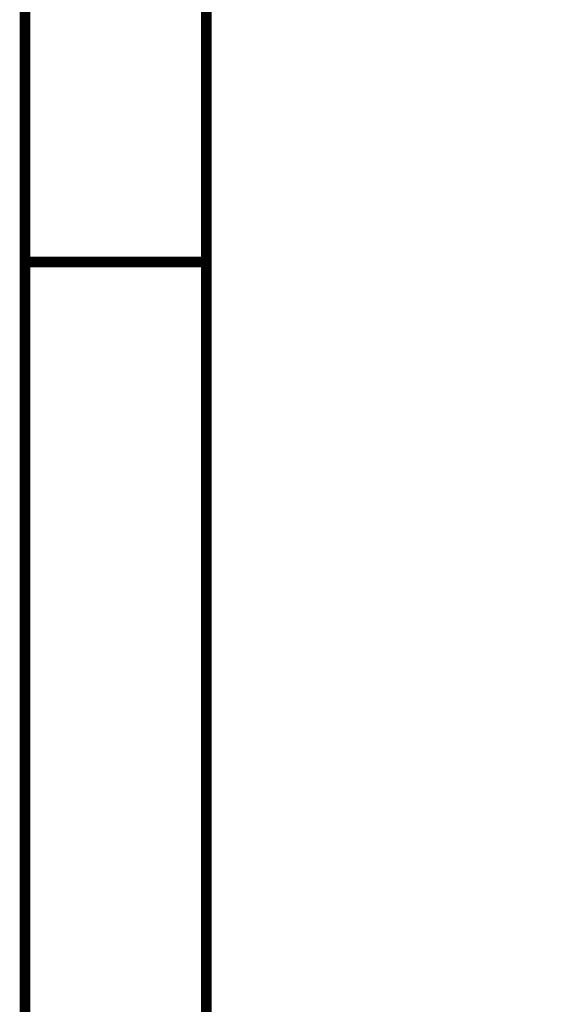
# Model space of a CAD drawing. Header units: inches. Extents: x 0 to 292, y 0 to 193.
# Tile 2 of 256: x 0 to 15, y 27 to 55. Entities that reach past the tile are written whole.
import ezdxf

# ---------------------------------------------------------------- set-up
doc = ezdxf.new("R2010")
doc.units = ezdxf.units.IN
doc.layers.add('Sheet', color=255, linetype='Continuous')

msp = doc.modelspace()

# ---------------------------------------------------------------- linework, layer by layer
at = {"layer": 'Sheet'}
for points in [[(0.058, 193.04, 0.3, 0.3, 0), (292.061, 193.04, 0.3, 0.3, 0), (292.061, 0, 0.3, 0.3, 0), (0.058, 0, 0.3, 0.3, 0), (0.058, 193.04, 0.3, 0.3, 0)], [(0.058, 193.04, 0.0991, 0.0991, 0), (0.058, 0, 0.0991, 0.0991, 0), (292.061, 0, 0.0991, 0.0991, 0), (292.061, 193.04, 0.0991, 0.0991, 0), (0.058, 193.04, 0.0991, 0.0991, 0), (0.058, 193.04, 0.0991, 0.0991, 0)], [(5.144, 187.953, 0.3, 0.3, 0), (286.976, 187.953, 0.3, 0.3, 0), (286.976, 5.068, 0.3, 0.3, 0), (5.144, 5.068, 0.3, 0.3, 0), (5.144, 187.953, 0.3, 0.3, 0)], [(5.144, 187.953, 0.0991, 0.0991, 0), (5.144, 5.068, 0.0991, 0.0991, 0), (286.976, 5.068, 0.0991, 0.0991, 0), (286.976, 187.953, 0.0991, 0.0991, 0), (5.144, 187.953, 0.0991, 0.0991, 0), (5.144, 187.953, 0.0991, 0.0991, 0)]]:
    msp.add_lwpolyline(points, format="xyseb", close=True, dxfattribs=at)
msp.add_lwpolyline([(0.058, 48.26, 0.3, 0.3, 0), (5.144, 48.26, 0.3, 0.3, 0)], format="xyseb", dxfattribs=at)

doc.saveas('drawing.dxf')
